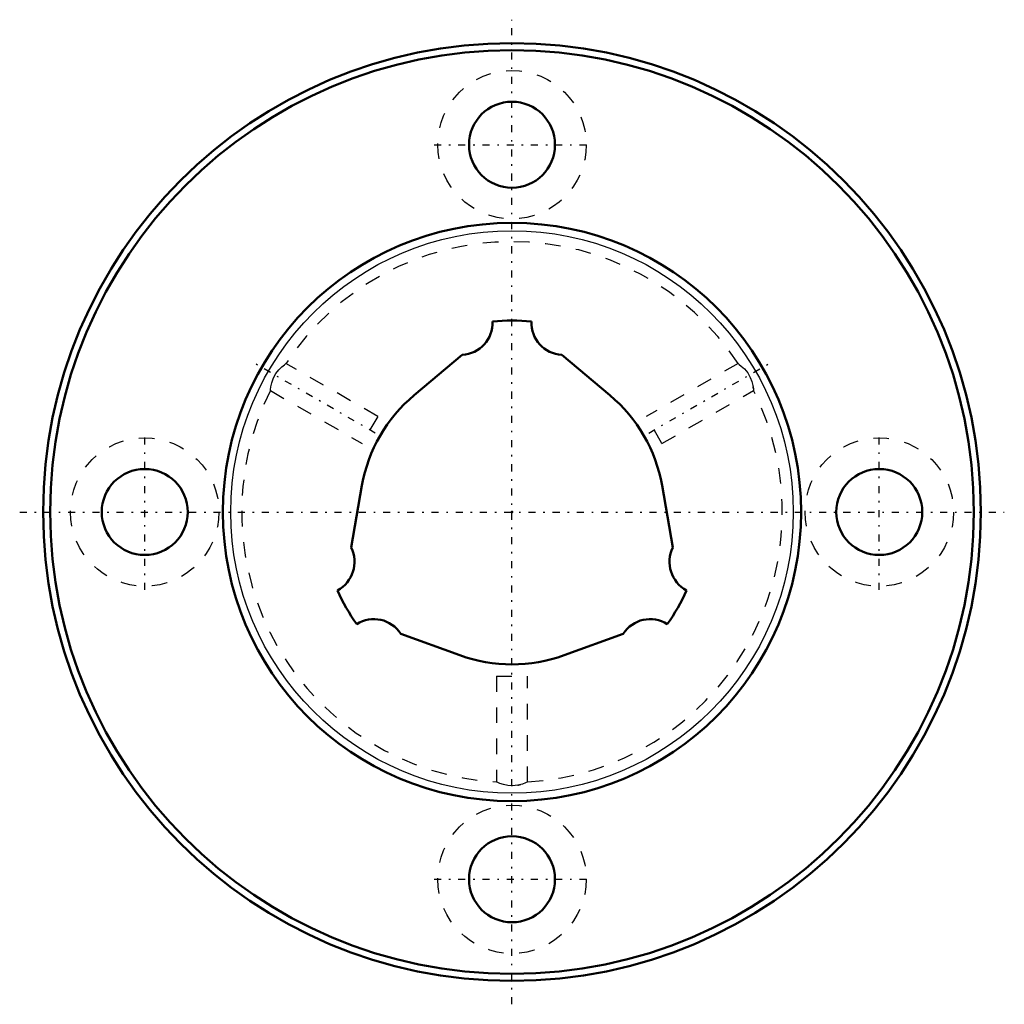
# Model space of a CAD drawing. Header units: millimetres. Extents: x -31.5 to 31.5, y -31.5 to 31.5.
import ezdxf

# ---------------------------------------------------------------- set-up
doc = ezdxf.new("R2010")
doc.units = ezdxf.units.MM
doc.linetypes.add('Center', pattern=[1.5, 0.45, -0.5, 0.05, -0.5])
doc.linetypes.add('Dashed', pattern=[2, 1, -1])
for name, color, linetype, lineweight in [('2d ConnectionPoints', 7, 'Continuous', 50), ('AM_0', 7, 'Continuous', 50), ('AM_4', 3, 'Continuous', 25), ('AM_7', 7, 'Center', 25), ('AM_9', 6, 'Dashed', 25)]:
    doc.layers.add(name, color=color, linetype=linetype, lineweight=lineweight)

# ---------------------------------------------------------------- blocks, each defined once
blk = doc.blocks.new('1_LBF25_Nut_0_in_LBF25_240L_240900__2')
at = {"layer": 'AM_0'}
for centre, radius in [((0, 0), 30), ((0, 0), 29.55), ((0, 23.5), 2.75), ((0, 0), 18.5), ((-23.5, 0), 2.75), ((23.5, 0), 2.75), ((0, -23.5), 2.75)]:
    blk.add_circle(centre, radius, dxfattribs=at)
at = {"layer": 'AM_4'}
blk.add_circle((0, 0), 18, dxfattribs=at)
at = {"layer": 'AM_7'}
for p, q in [((0, -31.5), (0, 31.5)), ((-4.987, 23.5), (4.987, 23.5)), ((-8.747, 5.05), (-16.368, 9.45)), ((8.747, 5.05), (16.368, 9.45)), ((-23.5, -4.987), (-23.5, 4.987)), ((23.5, -4.987), (23.5, 4.987)), ((-31.5, 0), (31.5, 0)), ((-4.987, -23.5), (4.987, -23.5))]:
    blk.add_line(p, q, dxfattribs=at)
at = {"layer": 'AM_9'}
for p, q in [((-14.471, 9.492), (-14.501, 9.471)), ((-8.593, 6.116), (-14.462, 9.505)), ((14.462, 9.504), (8.593, 6.116)), ((-15.461, 7.772), (-9.593, 4.384)), ((9.593, 4.384), (15.462, 7.772)), ((15.435, 7.959), (15.428, 8.003)), ((15.445, 7.884), (15.435, 7.959)), ((-8.593, 6.116), (-9.593, 4.384)), ((9.593, 4.384), (8.593, 6.116)), ((-1, -10.5), (1, -10.5)), ((-1, -10.5), (-1, -17.272)), ((1, -17.276), (1, -10.5)), ((0.377, -17.479), (0.425, -17.469)), ((0.425, -17.469), (0.571, -17.433))]:
    blk.add_line(p, q, dxfattribs=at)
for points in [[(-15.457, 7.77), (-15.457, 7.772), (-15.45, 7.847), (-15.427, 8.013), (-15.371, 8.268), (-15.259, 8.579), (-15.101, 8.865), (-14.923, 9.095), (-14.735, 9.283), (-14.564, 9.424), (-14.467, 9.495), (-14.457, 9.502)], [(14.457, 9.502), (14.462, 9.498), (14.532, 9.448), (14.672, 9.338), (14.869, 9.153), (15.081, 8.895), (15.243, 8.615), (15.347, 8.348), (15.412, 8.093), (15.446, 7.881), (15.457, 7.776), (15.457, 7.77)], [(1, -17.271), (0.976, -17.282), (0.866, -17.33), (0.666, -17.404), (0.375, -17.479), (0.039, -17.514), (-0.269, -17.496), (-0.542, -17.441), (-0.78, -17.364), (-0.947, -17.295), (-1, -17.271)]]:
    blk.add_lwpolyline(points, dxfattribs=at)
for centre in [(0, 23.5), (-23.5, 0), (23.5, 0), (0, -23.5)]:
    blk.add_circle(centre, 4.75, dxfattribs=at)
for start, end in [(33.27421, 146.72995), (153.28228, 266.69328), (273.2784, 26.72558)]:
    blk.add_arc((0, 0), 17.3, start, end, dxfattribs=at)
blk = doc.blocks.new('2_LBF251240_Spline_Shaft_0_in_LBF25_240L_240900__2')
at = {"layer": 'AM_0'}
for p, q in [((-3.185, 10.055), (-6.267, 7.469)), ((6.267, 7.469), (3.185, 10.055)), ((-9.602, 1.693), (-10.301, -2.269)), ((10.301, -2.269), (9.602, 1.693)), ((-7.115, -7.786), (-3.335, -9.162)), ((3.335, -9.162), (7.115, -7.786))]:
    blk.add_line(p, q, dxfattribs=at)
for centre, radius, start, end in [((-3.3, 12.112), 2.06, 273.20137, 2.08969), ((0, 0), 12.25, 84.1827, 95.8173), ((3.3, 12.112), 2.06, 177.91031, 266.79863), ((0, 0), 9.75, 130, 170), ((0, 0), 9.75, 10, 50), ((-12.139, -3.198), 2.06, 297.91031, 26.79863), ((12.139, -3.198), 2.06, 153.20137, 242.08969), ((0, 0), 12.25, 204.1827, 215.8173), ((0, 0), 12.25, 324.1827, 335.8173), ((-8.839, -8.914), 2.06, 33.20137, 122.08969), ((8.839, -8.914), 2.06, 57.91031, 146.79863), ((0, 0), 9.75, 250, 290)]:
    blk.add_arc(centre, radius, start, end, dxfattribs=at)

msp = doc.modelspace()

# ---------------------------------------------------------------- linework, layer by layer
at = {"layer": '2d ConnectionPoints'}
msp.add_point((0, 0), dxfattribs=at)
msp.add_point((0, 0), dxfattribs=at)
msp.add_point((0, 0), dxfattribs=at)

# ---------------------------------------------------------------- block references
for name in ['1_LBF25_Nut_0_in_LBF25_240L_240900__2', '2_LBF251240_Spline_Shaft_0_in_LBF25_240L_240900__2']:
    msp.add_blockref(name, (0, 0))

doc.saveas('drawing.dxf')
